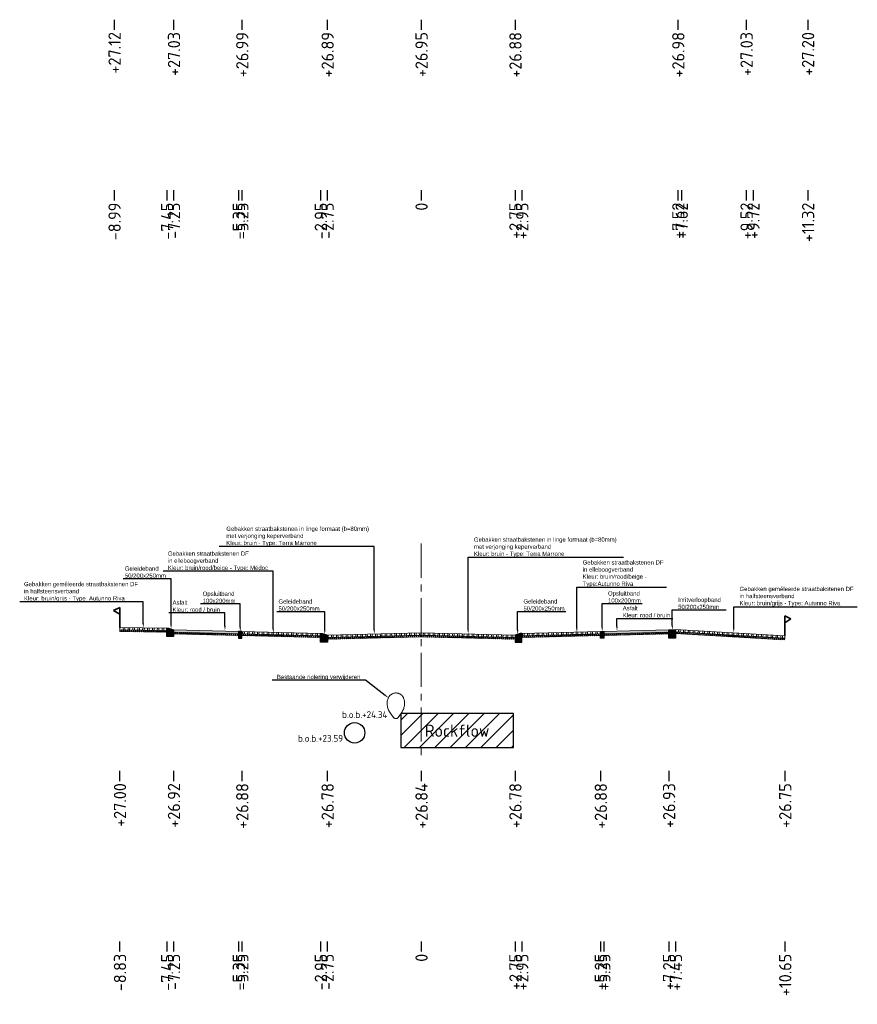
# Model space of a CAD drawing. Header units: metres. Extents: x 198530 to 198748, y 355169 to 355318.
# Tile 27 of 37: x 198684 to 198709, y 355213 to 355242. Entities that reach past the tile are written whole.
import ezdxf
from ezdxf import colors
from ezdxf.entities.mleader import LeaderData, LeaderLine
from ezdxf.math import Vec2, Vec3

# ---------------------------------------------------------------- set-up
doc = ezdxf.new("R2010")
doc.units = ezdxf.units.M
doc.linetypes.add('AM-AS', pattern=[16, 10, -2, 2, -2])
doc.linetypes.add('RI-GWA', pattern=[18.45, 6, -1.8, 1.75, -1.8, 1.75, -1.8, 1.75, -1.8])
doc.layers.get('Defpoints').update_dxf_attribs({"lineweight": 25})
for name, color, linetype, lineweight in [('B-WE-RI-GWA-BESTAANDE RIOLERING', 252, 'RI-GWA', 18), ('C3D-LABELS', 7, 'Continuous', 25), ('N-WE-AM-AS-G', 10, 'AM-AS', 18), ('N-WE-VH-VERHARDING_FUNDERING-G', 7, 'Continuous', 35), ('X-XX-AL-T25', 7, 'Continuous', 25)]:
    doc.layers.add(name, color=color, linetype=linetype, lineweight=lineweight)
for name, color, linetype in [('N-WE-AL-DETAIL-G', 7, 'Continuous'), ('N-WE-RI-DWA-NIEUWE RIOLERING', 7, 'Continuous'), ('N-WE-VH-ROCKFLOW-G', 10, 'Continuous')]:
    doc.layers.add(name, color=color, linetype=linetype)
doc.styles.add('NLCS-ISO', font='NLCS-ISO.ttf')
doc.styles.add('NLCS-ISO-M200-T25', font='NLCS-ISO.ttf', dxfattribs={"height": 0.5})
doc.styles.add('NLCS-ISO-M50-T25', font='NLCS-ISO.ttf', dxfattribs={"height": 0.125})
pattern_1 = [(60, (-3613.88653, -302.51122), (-0.0433012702, 0.025), []), (120, (-3613.88653, -302.51122), (-0.0433012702, -0.025), [])]

# ---------------------------------------------------------------- blocks, each defined once
blk = doc.blocks.new('*U12')
at = {"lineweight": 9}
h = blk.add_hatch(dxfattribs=at)
h.set_pattern_fill('ANSI32', color=252, scale=0.015, angle=47)
h.paths.add_polyline_path([(0, 0), (-2.75, -0.069), (-2.749, -0.139), (0.001, -0.07)])
h = blk.add_hatch(dxfattribs=at)
h.set_pattern_fill('AVH-ASFALT', color=252, scale=0.05, pattern_type=2)
h.set_pattern_definition(pattern_1)
h.paths.add_polyline_path([(0.001, -0.07), (-2.749, -0.139), (-2.749, -0.189), (0.001, -0.12)])
for points in [[(0.001, -0.12), (-2.749, -0.189), (-2.75, -0.069), (0, 0)], [(0.001, -0.07), (-2.749, -0.139)]]:
    blk.add_lwpolyline(points, dxfattribs=at)
at = {"layer": 'Defpoints', "color": 6, "lineweight": 9}
for points in [[(0, 0), (-2.75, -0.069), (-2.749, -0.139), (0.001, -0.07)], [(0.001, -0.07), (-2.749, -0.139), (-2.749, -0.189), (0.001, -0.12)]]:
    blk.add_lwpolyline(points, close=True, dxfattribs=at)
blk = doc.blocks.new('*U14')
at = {"lineweight": 9}
h = blk.add_hatch(dxfattribs=at)
h.set_pattern_fill('ANSI32', color=252, scale=0.015, angle=47)
h.paths.add_polyline_path([(0, 0), (-2.75, -0.069), (-2.749, -0.139), (0.001, -0.07)])
h = blk.add_hatch(dxfattribs=at)
h.set_pattern_fill('AVH-ASFALT', color=252, scale=0.05, pattern_type=2)
h.set_pattern_definition(pattern_1)
h.paths.add_polyline_path([(0.001, -0.07), (-2.749, -0.139), (-2.749, -0.189), (0.001, -0.12)])
for points in [[(0.001, -0.12), (-2.749, -0.189), (-2.75, -0.069), (0, 0)], [(0.001, -0.07), (-2.749, -0.139)]]:
    blk.add_lwpolyline(points, dxfattribs=at)
at = {"layer": 'Defpoints', "color": 6, "lineweight": 9}
for points in [[(0, 0), (-2.75, -0.069), (-2.749, -0.139), (0.001, -0.07)], [(0.001, -0.07), (-2.749, -0.139), (-2.749, -0.189), (0.001, -0.12)]]:
    blk.add_lwpolyline(points, close=True, dxfattribs=at)
blk = doc.blocks.new('Geleideband_5-20x25')
at = {"layer": 'N-WE-AL-DETAIL-G'}
h = blk.add_hatch(color=252, dxfattribs=at)
h.dxf.hatch_style = 1
h.paths.add_polyline_path([(0.2, -0.25), (0, -0.25), (0, 0), (0.05, 0), (0.2, -0.05)])
blk.add_lwpolyline([(0.2, -0.25), (0, -0.25), (0, 0), (0.05, 0), (0.2, -0.05)], close=True)
blk = doc.blocks.new('*U13')
at = {"lineweight": 9}
h = blk.add_hatch(dxfattribs=at)
h.set_pattern_fill('ANSI32', color=252, scale=0.015, angle=47)
h.paths.add_polyline_path([(0, 0), (-2.3, -0.057), (-2.299, -0.127), (0.001, -0.07)])
h = blk.add_hatch(dxfattribs=at)
h.set_pattern_fill('AVH-ASFALT', color=252, scale=0.05, pattern_type=2)
h.set_pattern_definition(pattern_1)
h.paths.add_polyline_path([(0.001, -0.07), (-2.299, -0.127), (-2.299, -0.177), (0.001, -0.12)])
for points in [[(0.001, -0.12), (-2.299, -0.177), (-2.3, -0.057), (0, 0)], [(0.001, -0.07), (-2.299, -0.127)]]:
    blk.add_lwpolyline(points, dxfattribs=at)
at = {"layer": 'Defpoints', "color": 6, "lineweight": 9}
for points in [[(0, 0), (-2.3, -0.057), (-2.299, -0.127), (0.001, -0.07)], [(0.001, -0.07), (-2.299, -0.127), (-2.299, -0.177), (0.001, -0.12)]]:
    blk.add_lwpolyline(points, close=True, dxfattribs=at)
blk = doc.blocks.new('Opsluitband_100x200')
at = {"layer": 'N-WE-AL-DETAIL-G'}
h = blk.add_hatch(color=252, dxfattribs=at)
h.dxf.hatch_style = 1
h.paths.add_polyline_path([(0.1, 0), (0, 0), (0, -0.2), (0.1, -0.2)])
blk.add_lwpolyline([(0, -0.2), (0, 0), (0.1, 0), (0.1, -0.2)], close=True)
blk = doc.blocks.new('*U103')
at = {"lineweight": 9}
h = blk.add_hatch(color=252, dxfattribs=at)
h.dxf.hatch_style = 1
h.paths.add_polyline_path([(0, 0), (-1.9, -0.048), (-1.899, -0.117), (0.001, -0.07)])
h = blk.add_hatch(dxfattribs=at)
h.set_pattern_fill('AVH-ASFALT', color=252, scale=0.05, pattern_type=2)
h.set_pattern_definition(pattern_1)
h.paths.add_polyline_path([(0.001, -0.07), (-1.899, -0.117), (-1.899, -0.167), (0.001, -0.12)])
for points in [[(0.001, -0.12), (-1.899, -0.167), (-1.9, -0.048), (0, 0)], [(0.001, -0.07), (-1.899, -0.117)]]:
    blk.add_lwpolyline(points, dxfattribs=at)
at = {"layer": 'Defpoints', "color": 6, "lineweight": 9}
for points in [[(0, 0), (-1.9, -0.048), (-1.899, -0.117), (0.001, -0.07)], [(0.001, -0.07), (-1.899, -0.117), (-1.899, -0.167), (0.001, -0.12)]]:
    blk.add_lwpolyline(points, close=True, dxfattribs=at)
blk = doc.blocks.new('Inritverloopband_20x25')
at = {"layer": 'N-WE-AL-DETAIL-G'}
h = blk.add_hatch(color=252, dxfattribs=at)
h.dxf.hatch_style = 1
h.paths.add_polyline_path([(0.2, -0.25), (0, -0.25), (0, 0), (0.2, 0)])
blk.add_lwpolyline([(0.2, -0.25), (0, -0.25), (0, 0), (0.2, 0)], close=True)
blk.add_lwpolyline([(0.2, 0), (0.2, 0.01)])
blk = doc.blocks.new('*U43')
at = {"lineweight": 9}
h = blk.add_hatch(dxfattribs=at)
h.set_pattern_fill('ANSI32', color=252, scale=0.015, angle=47)
h.paths.add_polyline_path([(0, 0), (-3.204, -0.08), (-3.204, -0.15), (0.001, -0.07)])
h = blk.add_hatch(dxfattribs=at)
h.set_pattern_fill('AVH-ASFALT', color=252, scale=0.05, pattern_type=2)
h.set_pattern_definition(pattern_1)
h.paths.add_polyline_path([(0.001, -0.07), (-3.204, -0.15), (-3.204, -0.2), (0.001, -0.12)])
for points in [[(0.001, -0.12), (-3.204, -0.2), (-3.205, -0.08), (0, 0)], [(0.001, -0.07), (-3.204, -0.15)]]:
    blk.add_lwpolyline(points, dxfattribs=at)
at = {"layer": 'Defpoints', "color": 6, "lineweight": 9}
for points in [[(0, 0), (-3.204, -0.08), (-3.204, -0.15), (0.001, -0.07)], [(0.001, -0.07), (-3.204, -0.15), (-3.204, -0.2), (0.001, -0.12)]]:
    blk.add_lwpolyline(points, close=True, dxfattribs=at)
blk = doc.blocks.new('OBJ_Grens')
at = {"layer": 'N-WE-VH-VERHARDING_FUNDERING-G'}
for p, q in [((0, 0), (0, 0.586)), ((0, 0.586), (0.179, 0.496)), ((0.179, 0.496), (0, 0.386))]:
    blk.add_line(p, q, dxfattribs=at)
blk = doc.blocks.new('*U44')
at = {"lineweight": 9}
h = blk.add_hatch(dxfattribs=at)
h.set_pattern_fill('ANSI32', color=252, scale=0.015, angle=47)
h.paths.add_polyline_path([(0, 0), (-1.38, -0.034), (-1.379, -0.104), (0.001, -0.07)])
h = blk.add_hatch(dxfattribs=at)
h.set_pattern_fill('AVH-ASFALT', color=252, scale=0.05, pattern_type=2)
h.set_pattern_definition(pattern_1)
h.paths.add_polyline_path([(0.001, -0.07), (-1.379, -0.104), (-1.379, -0.154), (0.001, -0.12)])
for points in [[(0.001, -0.12), (-1.379, -0.154), (-1.38, -0.034), (0, 0)], [(0.001, -0.07), (-1.379, -0.104)]]:
    blk.add_lwpolyline(points, dxfattribs=at)
at = {"layer": 'Defpoints', "color": 6, "lineweight": 9}
for points in [[(0, 0), (-1.38, -0.034), (-1.379, -0.104), (0.001, -0.07)], [(0.001, -0.07), (-1.379, -0.104), (-1.379, -0.154), (0.001, -0.12)]]:
    blk.add_lwpolyline(points, close=True, dxfattribs=at)

msp = doc.modelspace()

# ---------------------------------------------------------------- hatches: boundary and pattern name
at = {"layer": 'N-WE-VH-ROCKFLOW-G'}
h = msp.add_hatch(dxfattribs=at)
h.set_pattern_fill('ANSI31', color=256, scale=0.1)
h.set_pattern_definition([(45, (152.09633, -68.56), (-0.22450640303, 0.22450640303), [])])
h.paths.add_polyline_path([(198695.161, 355220.482), (198698.461, 355220.482), (198698.461, 355221.482), (198695.161, 355221.482)])
h.paths.add_polyline_path([(198695.74, 355220.559), (198697.864, 355220.559), (198697.864, 355221.423), (198695.74, 355221.423)], flags=24)

# ---------------------------------------------------------------- linework, layer by layer
at = {"layer": 'B-WE-RI-GWA-BESTAANDE RIOLERING'}
msp.add_lwpolyline([(198694.953, 355221.356), (198694.853, 355221.499, -0.266628), (198694.8, 355221.949, -0.62829), (198695.246, 355221.929, -0.238625), (198695.184, 355221.499), (198695.083, 355221.356, -0.38881)], format="xyb", close=True, dxfattribs=at)
at = {"layer": 'C3D-LABELS', "color": 7, "linetype": 'Continuous', "lineweight": 25}
for p, q in [((198686.77, 355241.799), (198686.77, 355241.499)), ((198688.51, 355241.799), (198688.51, 355241.499)), ((198690.51, 355241.799), (198690.51, 355241.499)), ((198693.01, 355241.799), (198693.01, 355241.499)), ((198695.76, 355241.799), (198695.76, 355241.499)), ((198698.51, 355241.799), (198698.51, 355241.499)), ((198703.28, 355241.799), (198703.28, 355241.499)), ((198705.28, 355241.799), (198705.28, 355241.499)), ((198707.08, 355241.799), (198707.08, 355241.499)), ((198686.77, 355236.801), (198686.77, 355236.501)), ((198688.31, 355236.801), (198688.31, 355236.501)), ((198688.51, 355236.801), (198688.51, 355236.501)), ((198690.41, 355236.801), (198690.41, 355236.501)), ((198690.51, 355236.801), (198690.51, 355236.501)), ((198692.81, 355236.801), (198692.81, 355236.501)), ((198693.01, 355236.801), (198693.01, 355236.501)), ((198695.76, 355236.801), (198695.76, 355236.501)), ((198698.51, 355236.801), (198698.51, 355236.501)), ((198698.71, 355236.801), (198698.71, 355236.501)), ((198703.28, 355236.801), (198703.28, 355236.501)), ((198703.38, 355236.801), (198703.38, 355236.501)), ((198705.28, 355236.801), (198705.28, 355236.501)), ((198705.48, 355236.801), (198705.48, 355236.501)), ((198707.081, 355236.801), (198707.081, 355236.501)), ((198686.929, 355219.798), (198686.929, 355219.498)), ((198688.509, 355219.798), (198688.509, 355219.498)), ((198690.51, 355219.798), (198690.51, 355219.498)), ((198693.01, 355219.798), (198693.01, 355219.498)), ((198695.76, 355219.798), (198695.76, 355219.498)), ((198698.51, 355219.798), (198698.51, 355219.498)), ((198701.01, 355219.798), (198701.01, 355219.498)), ((198703.01, 355219.798), (198703.01, 355219.498)), ((198706.41, 355219.798), (198706.41, 355219.498)), ((198686.929, 355214.802), (198686.929, 355214.502)), ((198688.31, 355214.802), (198688.31, 355214.502)), ((198688.51, 355214.802), (198688.51, 355214.502)), ((198690.41, 355214.802), (198690.41, 355214.502)), ((198690.51, 355214.802), (198690.51, 355214.502)), ((198692.81, 355214.802), (198692.81, 355214.502)), ((198693.01, 355214.802), (198693.01, 355214.502)), ((198695.76, 355214.802), (198695.76, 355214.502)), ((198698.51, 355214.802), (198698.51, 355214.502)), ((198698.71, 355214.802), (198698.71, 355214.502)), ((198701.01, 355214.802), (198701.01, 355214.502)), ((198701.11, 355214.802), (198701.11, 355214.502)), ((198703.01, 355214.802), (198703.01, 355214.502)), ((198703.21, 355214.802), (198703.21, 355214.502)), ((198706.41, 355214.802), (198706.41, 355214.502))]:
    msp.add_line(p, q, dxfattribs=at)
at = {"layer": 'N-WE-AM-AS-G', "ltscale": 0.1}
msp.add_lwpolyline([(198695.76, 355226.454), (198695.76, 355220.248)], dxfattribs=at)
at = {"layer": 'N-WE-RI-DWA-NIEUWE RIOLERING'}
msp.add_circle((198693.81, 355220.911), 0.3, dxfattribs=at)
at = {"layer": 'N-WE-VH-ROCKFLOW-G'}
msp.add_lwpolyline([(198695.161, 355220.482), (198698.461, 355220.482), (198698.461, 355221.482), (198695.161, 355221.482)], close=True, dxfattribs=at)

# ---------------------------------------------------------------- block references
at = {"layer": 'N-WE-AL-DETAIL-G', "xscale": -1}
for name, p in [('OBJ_Grens', (198686.93, 355223.999)), ('*U103', (198688.511, 355223.929)), ('Opsluitband_100x200', (198690.511, 355223.879)), ('*U13', (198690.511, 355223.879)), ('*U14', (198695.76, 355223.84)), ('Geleideband_5-20x25', (198698.711, 355223.821))]:
    msp.add_blockref(name, p, dxfattribs=at)
at = {"layer": 'N-WE-AL-DETAIL-G'}
for name, p in [('OBJ_Grens', (198706.41, 355223.75)), ('Geleideband_5-20x25', (198688.31, 355223.979)), ('Geleideband_5-20x25', (198692.811, 355223.821)), ('*U12', (198695.76, 355223.84)), ('Inritverloopband_20x25', (198703.01, 355223.929))]:
    msp.add_blockref(name, p, dxfattribs=at)
at = {"layer": 'N-WE-AL-DETAIL-G', "xscale": -1}
for name, p, rotation in [('*U44', (198686.93, 355223.999), 0.5812871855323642), ('*U13', (198698.711, 355223.821), 2.868139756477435)]:
    msp.add_blockref(name, p, dxfattribs=dict(at, rotation=rotation))
at = {"layer": 'N-WE-AL-DETAIL-G'}
for name, p, rotation in [('Opsluitband_100x200', (198701.011, 355223.879), 0.0002486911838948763), ('*U103', (198703.011, 355223.929), 0.0002486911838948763), ('*U43', (198706.41, 355223.75), 355.197466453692)]:
    msp.add_blockref(name, p, dxfattribs=dict(at, rotation=rotation))

# ---------------------------------------------------------------- texts
at = {"layer": 'B-WE-RI-GWA-BESTAANDE RIOLERING', "insert": (198693.444, 355221.544), "char_height": 0.2, "attachment_point": 1, "style": 'NLCS-ISO-M200-T25'}
msp.add_mtext_dynamic_manual_height_columns('b.o.b.+24.34', width=1.70356, gutter_width=2.5, heights=[0.543], dxfattribs=at)
at = {"layer": 'C3D-LABELS', "color": 7, "linetype": 'Continuous', "lineweight": 25, "char_height": 0.36, "attachment_point": 6, "rotation": 90, "style": 'NLCS-ISO'}
for s, insert in [('+27.12', (198686.78, 355241.438)), ('+27.03', (198688.52, 355241.438)), ('+26.99', (198690.52, 355241.438)), ('+26.89', (198693.02, 355241.438)), ('+26.95', (198695.77, 355241.438)), ('+26.88', (198698.52, 355241.438)), ('+26.98', (198703.29, 355241.438)), ('+27.03', (198705.29, 355241.438)), ('+27.20', (198707.09, 355241.438)), ('-8.99', (198686.78, 355236.44)), ('-7.45', (198688.32, 355236.44)), ('-7.25', (198688.52, 355236.44)), ('-5.35', (198690.42, 355236.44)), ('-5.25', (198690.52, 355236.44)), ('-2.95', (198692.82, 355236.44)), ('-2.75', (198693.02, 355236.44)), ('0', (198695.77, 355236.44)), ('+2.75', (198698.52, 355236.44)), ('+2.95', (198698.72, 355236.44)), ('+7.52', (198703.29, 355236.44)), ('+7.62', (198703.39, 355236.44)), ('+9.52', (198705.29, 355236.44)), ('+9.72', (198705.49, 355236.44)), ('+11.32', (198707.091, 355236.44)), ('+27.00', (198686.939, 355219.437)), ('+26.92', (198688.519, 355219.437)), ('+26.88', (198690.52, 355219.437)), ('+26.78', (198693.02, 355219.437)), ('+26.84', (198695.77, 355219.437)), ('+26.78', (198698.52, 355219.437)), ('+26.88', (198701.02, 355219.437)), ('+26.93', (198703.02, 355219.437)), ('+26.75', (198706.42, 355219.437)), ('-8.83', (198686.939, 355214.44)), ('-7.45', (198688.32, 355214.44)), ('-7.25', (198688.52, 355214.44)), ('-5.35', (198690.42, 355214.44)), ('-5.25', (198690.52, 355214.44)), ('-2.95', (198692.82, 355214.44)), ('-2.75', (198693.02, 355214.44)), ('0', (198695.77, 355214.44)), ('+2.75', (198698.52, 355214.44)), ('+2.95', (198698.72, 355214.44)), ('+5.25', (198701.02, 355214.44)), ('+5.35', (198701.12, 355214.44)), ('+7.25', (198703.02, 355214.44)), ('+7.45', (198703.22, 355214.44)), ('+10.65', (198706.42, 355214.44))]:
    msp.add_mtext(s, dxfattribs=dict(at, insert=insert))
at = {"layer": 'N-WE-RI-DWA-NIEUWE RIOLERING', "insert": (198692.153, 355220.849), "char_height": 0.2, "attachment_point": 1, "style": 'NLCS-ISO-M200-T25'}
msp.add_mtext_dynamic_manual_height_columns('b.o.b.+23.59', width=1.70356, gutter_width=2.5, heights=[0.543], dxfattribs=at)
at = {"layer": 'N-WE-VH-ROCKFLOW-G', "insert": (198695.866, 355221.153), "char_height": 0.36, "attachment_point": 1, "style": 'NLCS-ISO'}
msp.add_mtext('Rockflow', dxfattribs=at)

# ---------------------------------------------------------------- leaders
at = {"layer": 'X-XX-AL-T25'}
ml = msp.add_multileader_mtext('Standard', dxfattribs=at)
ml.set_content('{\\fArial|b0|i0|c0|p34;Gebakken straatbakstenen in linge formaat (b=80mm) \\Pmet verjonging keperverband\\PKleur: bruin - Type: Terra Marrone}', color=256, style='NLCS-ISO-M50-T25')
ml.set_leader_properties(color=256, linetype='ByLayer', lineweight=-1)
ml.build(insert=Vec2(0, 0))
ml.multileader.update_dxf_attribs({"text_left_attachment_type": 5, "text_right_attachment_type": 5, "dogleg_length": 0.125, "arrow_head_size": 0.125})
ctx = ml.context
ctx.base_point, ctx.char_height, ctx.arrow_head_size, ctx.landing_gap_size, ctx.plane_origin = Vec3(198690.007, 355226.371), 0.125, 0.125, 0.045, Vec3(198694.904, 355224.153)
ctx.left_attachment, ctx.right_attachment = 5, 5
notes = []
notes.append((ctx, [(1, (1, 1, 0), (198694.385, 355226.371), (-1, 0), 0.125, [(0, [(198694.385, 355223.806)], 0, [])])]))
ctx.mtext.insert, ctx.mtext.flow_direction = Vec3(198690.052, 355226.951), 5
ml = msp.add_multileader_mtext('Standard', dxfattribs=at)
ml.set_content('{\\fArial|b0|i0|c0|p34;Gebakken straatbakstenen in linge formaat (b=80mm) \\Pmet verjonging keperverband\\PKleur: bruin - Type: Terra Marrone}', color=256, style='NLCS-ISO-M50-T25')
ml.set_leader_properties(color=256, linetype='ByLayer', lineweight=-1)
ml.build(insert=Vec2(0, 0))
ml.multileader.update_dxf_attribs({"text_left_attachment_type": 5, "text_right_attachment_type": 5, "dogleg_length": 0.125, "arrow_head_size": 0.125})
ctx = ml.context
ctx.base_point, ctx.char_height, ctx.arrow_head_size, ctx.landing_gap_size, ctx.plane_origin = Vec3(198697.26, 355226.054), 0.125, 0.125, 0.045, Vec3(198697.654, 355224.156)
ctx.left_attachment, ctx.right_attachment = 5, 5
notes.append((ctx, [(0, (1, 1, 0), (198697.135, 355226.054), (1, 0), 0.125, [(0, [(198697.135, 355223.809)], 0, [])])]))
ctx.mtext.insert, ctx.mtext.flow_direction = Vec3(198697.305, 355226.634), 5
ml = msp.add_multileader_mtext('Standard', dxfattribs=at)
ml.set_content('{\\fArial|b0|i0|c0|p34;Gebakken straatbakstenen DF \\Pin elleboogverband\\PKleur: bruin/rood/beige - Type: Médoc}', color=256, style='NLCS-ISO-M50-T25')
ml.set_leader_properties(color=256, linetype='ByLayer', lineweight=-1)
ml.build(insert=Vec2(0, 0))
ml.multileader.update_dxf_attribs({"text_left_attachment_type": 5, "text_right_attachment_type": 5, "dogleg_length": 0.125, "arrow_head_size": 0.125})
ctx = ml.context
ctx.base_point, ctx.char_height, ctx.arrow_head_size, ctx.landing_gap_size, ctx.plane_origin = Vec3(198688.296, 355225.642), 0.125, 0.125, 0.045, Vec3(198691.947, 355224.179)
ctx.left_attachment, ctx.right_attachment = 5, 5
notes.append((ctx, [(1, (1, 1, 0), (198691.428, 355225.642), (-1, 0), 0.125, [(0, [(198691.428, 355223.832)], 0, [])])]))
ctx.mtext.insert, ctx.mtext.flow_direction = Vec3(198688.341, 355226.224), 5
ml = msp.add_multileader_mtext('Standard', dxfattribs=at)
ml.set_content('{\\fArial|b0|i0|c0|p34;Gebakken straatbakstenen DF \\Pin elleboogverband\\PKleur: bruin/rood/beige - \\PType:Autunno Riva}', color=256, style='NLCS-ISO-M50-T25')
ml.set_leader_properties(color=256, linetype='ByLayer', lineweight=-1)
ml.build(insert=Vec2(0, 0))
ml.multileader.update_dxf_attribs({"text_left_attachment_type": 5, "text_right_attachment_type": 5, "dogleg_length": 0.125, "arrow_head_size": 0.125})
ctx = ml.context
ctx.base_point, ctx.char_height, ctx.arrow_head_size, ctx.landing_gap_size, ctx.plane_origin = Vec3(198700.443, 355225.175), 0.125, 0.125, 0.045, Vec3(198700.838, 355224.198)
ctx.left_attachment, ctx.right_attachment = 5, 5
notes.append((ctx, [(0, (1, 1, 0), (198700.318, 355225.175), (1, 0), 0.125, [(0, [(198700.319, 355223.85)], 0, [])])]))
ctx.mtext.insert, ctx.mtext.flow_direction = Vec3(198700.488, 355225.966), 5
ml = msp.add_multileader_mtext('Standard', dxfattribs=at)
ml.set_content('{\\fArial|b0|i0|c0|p34;Geleideband\\P50/200x250mm}', color=256, style='NLCS-ISO-M50-T25')
ml.set_leader_properties(color=256, linetype='ByLayer', lineweight=-1)
ml.build(insert=Vec2(0, 0))
ml.multileader.update_dxf_attribs({"text_left_attachment_type": 5, "text_right_attachment_type": 5, "dogleg_length": 0.125, "arrow_head_size": 0.125})
ctx = ml.context
ctx.base_point, ctx.char_height, ctx.arrow_head_size, ctx.landing_gap_size, ctx.plane_origin = Vec3(198687.035, 355225.422), 0.125, 0.125, 0.045, Vec3(198688.954, 355224.302)
ctx.left_attachment, ctx.right_attachment = 5, 5
notes.append((ctx, [(1, (1, 1, 0), (198688.435, 355225.422), (-1, 0), 0.125, [(0, [(198688.435, 355223.954)], 0, [])])]))
ctx.mtext.insert, ctx.mtext.flow_direction = Vec3(198687.08, 355225.785), 5
ml = msp.add_multileader_mtext('Standard', dxfattribs=at)
ml.set_content('{\\fArial|b0|i0|c0|p34;Gebakken gemêleerde straatbakstenen DF \\Pin halfsteensverband\\PKleur: bruin/grijs - Type: Autunno Riva}', color=256, style='NLCS-ISO-M50-T25')
ml.set_leader_properties(color=256, linetype='ByLayer', lineweight=-1)
ml.build(insert=Vec2(0, 0))
ml.multileader.update_dxf_attribs({"text_left_attachment_type": 5, "text_right_attachment_type": 5, "dogleg_length": 0.125, "arrow_head_size": 0.125})
ctx = ml.context
ctx.base_point, ctx.char_height, ctx.arrow_head_size, ctx.landing_gap_size, ctx.plane_origin = Vec3(198684.083, 355224.745), 0.125, 0.125, 0.045, Vec3(198686.063, 355224.279)
ctx.left_attachment, ctx.right_attachment = 5, 5
notes.append((ctx, [(1, (1, 1, 0), (198687.62, 355224.745), (-1, 0), 0.125, [(0, [(198687.62, 355223.989)], 0, [])])]))
ctx.mtext.insert, ctx.mtext.flow_direction = Vec3(198684.128, 355225.33), 5
ml = msp.add_multileader_mtext('Standard', dxfattribs=at)
ml.set_content('{\\fArial|b0|i0|c0|p34;Opsluitband\\P100x200mm}', color=256, style='NLCS-ISO-M50-T25')
ml.set_leader_properties(color=256, linetype='ByLayer', lineweight=-1)
ml.build(insert=Vec2(0, 0))
ml.multileader.update_dxf_attribs({"text_left_attachment_type": 5, "text_right_attachment_type": 5, "dogleg_length": 0.125, "arrow_head_size": 0.125})
ctx = ml.context
ctx.base_point, ctx.char_height, ctx.arrow_head_size, ctx.landing_gap_size, ctx.plane_origin = Vec3(198689.315, 355224.687), 0.125, 0.125, 0.045, Vec3(198690.98, 355224.226)
ctx.left_attachment, ctx.right_attachment = 5, 5
notes.append((ctx, [(1, (1, 1, 0), (198690.461, 355224.687), (-1, 0), 0.125, [(0, [(198690.461, 355223.879)], 0, [])])]))
ctx.mtext.insert, ctx.mtext.flow_direction = Vec3(198689.36, 355225.048), 5
ml = msp.add_multileader_mtext('Standard', dxfattribs=at)
ml.set_content('{\\fArial|b0|i0|c0|p34;Opsluitband\\P100x200mm}', color=256, style='NLCS-ISO-M50-T25')
ml.set_leader_properties(color=256, linetype='ByLayer', lineweight=-1)
ml.build(insert=Vec2(0, 0))
ml.multileader.update_dxf_attribs({"text_left_attachment_type": 5, "text_right_attachment_type": 5, "dogleg_length": 0.125, "arrow_head_size": 0.125})
ctx = ml.context
ctx.base_point, ctx.char_height, ctx.arrow_head_size, ctx.landing_gap_size, ctx.plane_origin = Vec3(198701.186, 355224.696), 0.125, 0.125, 0.045, Vec3(198701.58, 355224.226)
ctx.left_attachment, ctx.right_attachment = 5, 5
notes.append((ctx, [(0, (1, 1, 0), (198701.061, 355224.696), (1, 0), 0.125, [(0, [(198701.061, 355223.879)], 0, [])])]))
ctx.mtext.insert, ctx.mtext.flow_direction = Vec3(198701.231, 355225.057), 5
ml = msp.add_multileader_mtext('Standard', dxfattribs=at)
ml.set_content('{\\fArial|b0|i0|c0|p34;Gebakken gemêleerde straatbakstenen DF \\Pin halfsteensverband\\PKleur: bruin/grijs - Type: Autunno Riva}', color=256, style='NLCS-ISO-M50-T25')
ml.set_leader_properties(color=256, linetype='ByLayer', lineweight=-1)
ml.build(insert=Vec2(0, 0))
ml.multileader.update_dxf_attribs({"text_left_attachment_type": 5, "text_right_attachment_type": 5, "dogleg_length": 0.125, "arrow_head_size": 0.125})
ctx = ml.context
ctx.base_point, ctx.char_height, ctx.arrow_head_size, ctx.landing_gap_size, ctx.plane_origin = Vec3(198705.038, 355224.605), 0.125, 0.125, 0.045, Vec3(198703.356, 355224.138)
ctx.left_attachment, ctx.right_attachment = 5, 5
notes.append((ctx, [(0, (1, 1, 0), (198704.913, 355224.605), (1, 0), 0.125, [(0, [(198704.913, 355223.848)], 0, [])])]))
ctx.mtext.insert, ctx.mtext.flow_direction = Vec3(198705.083, 355225.189), 5
ml = msp.add_multileader_mtext('Standard', dxfattribs=at)
ml.set_content('{\\fArial|b0|i0|c0|p34;Asfalt\\PKleur: rood / bruin}', color=256, style='NLCS-ISO-M50-T25')
ml.set_leader_properties(color=256, linetype='ByLayer', lineweight=-1)
ml.build(insert=Vec2(0, 0))
ml.multileader.update_dxf_attribs({"text_left_attachment_type": 5, "text_right_attachment_type": 5, "dogleg_length": 0.125, "arrow_head_size": 0.125})
ctx = ml.context
ctx.base_point, ctx.char_height, ctx.arrow_head_size, ctx.landing_gap_size, ctx.plane_origin = Vec3(198688.433, 355224.428), 0.125, 0.125, 0.045, Vec3(198690.531, 355224.278)
ctx.left_attachment, ctx.right_attachment = 5, 5
notes.append((ctx, [(1, (1, 1, 0), (198690.012, 355224.428), (-1, 0), 0.125, [(0, [(198690.012, 355223.913)], 0, [])])]))
ctx.mtext.insert, ctx.mtext.flow_direction = Vec3(198688.478, 355224.79), 5
ml = msp.add_multileader_mtext('Standard', dxfattribs=at)
ml.set_content('{\\fArial|b0|i0|c0|p34;Geleideband\\P50/200x250mm}', color=256, style='NLCS-ISO-M50-T25')
ml.set_leader_properties(color=256, linetype='ByLayer', lineweight=-1)
ml.build(insert=Vec2(0, 0))
ml.multileader.update_dxf_attribs({"text_left_attachment_type": 5, "text_right_attachment_type": 5, "dogleg_length": 0.125, "arrow_head_size": 0.125})
ctx = ml.context
ctx.base_point, ctx.char_height, ctx.arrow_head_size, ctx.landing_gap_size, ctx.plane_origin = Vec3(198691.535, 355224.458), 0.125, 0.125, 0.045, Vec3(198693.455, 355224.144)
ctx.left_attachment, ctx.right_attachment = 5, 5
notes.append((ctx, [(1, (1, 1, 0), (198692.936, 355224.458), (-1, 0), 0.125, [(0, [(198692.936, 355223.796)], 0, [])])]))
ctx.mtext.insert, ctx.mtext.flow_direction = Vec3(198691.58, 355224.82), 5
ml = msp.add_multileader_mtext('Standard', dxfattribs=at)
ml.set_content('{\\fArial|b0|i0|c0|p34;Geleideband\\P50/200x250mm}', color=256, style='NLCS-ISO-M50-T25')
ml.set_leader_properties(color=256, linetype='ByLayer', lineweight=-1)
ml.build(insert=Vec2(0, 0))
ml.multileader.update_dxf_attribs({"text_left_attachment_type": 5, "text_right_attachment_type": 5, "dogleg_length": 0.125, "arrow_head_size": 0.125})
ctx = ml.context
ctx.base_point, ctx.char_height, ctx.arrow_head_size, ctx.landing_gap_size, ctx.plane_origin = Vec3(198698.71, 355224.461), 0.125, 0.125, 0.045, Vec3(198699.104, 355224.147)
ctx.left_attachment, ctx.right_attachment = 5, 5
notes.append((ctx, [(0, (1, 1, 0), (198698.585, 355224.461), (1, 0), 0.125, [(0, [(198698.585, 355223.799)], 0, [])])]))
ctx.mtext.insert, ctx.mtext.flow_direction = Vec3(198698.755, 355224.824), 5
ml = msp.add_multileader_mtext('Standard', dxfattribs=at)
ml.set_content('{\\fArial|b0|i0|c0|p34;Inritverloopband \\P50/200x250mm}', color=256, style='NLCS-ISO-M50-T25')
ml.set_leader_properties(color=256, linetype='ByLayer', lineweight=-1)
ml.build(insert=Vec2(0, 0))
ml.multileader.update_dxf_attribs({"text_left_attachment_type": 5, "text_right_attachment_type": 5, "dogleg_length": 0.125, "arrow_head_size": 0.125})
ctx = ml.context
ctx.base_point, ctx.char_height, ctx.arrow_head_size, ctx.landing_gap_size, ctx.plane_origin = Vec3(198703.239, 355224.509), 0.125, 0.125, 0.045, Vec3(198703.634, 355224.275)
ctx.left_attachment, ctx.right_attachment = 5, 5
notes.append((ctx, [(0, (1, 1, 0), (198703.114, 355224.509), (1, 0), 0.125, [(0, [(198703.114, 355223.927)], 0, [])])]))
ctx.mtext.insert, ctx.mtext.flow_direction = Vec3(198703.284, 355224.87), 5
ml = msp.add_multileader_mtext('Standard', dxfattribs=at)
ml.set_content('{\\fArial|b0|i0|c0|p34;Asfalt\\PKleur: rood / bruin}', color=256, style='NLCS-ISO-M50-T25')
ml.set_leader_properties(color=256, linetype='ByLayer', lineweight=-1)
ml.build(insert=Vec2(0, 0))
ml.multileader.update_dxf_attribs({"text_left_attachment_type": 5, "text_right_attachment_type": 5, "dogleg_length": 0.125, "arrow_head_size": 0.125})
ctx = ml.context
ctx.base_point, ctx.char_height, ctx.arrow_head_size, ctx.landing_gap_size, ctx.plane_origin = Vec3(198701.618, 355224.262), 0.125, 0.125, 0.045, Vec3(198702.013, 355224.246)
ctx.left_attachment, ctx.right_attachment = 5, 5
notes.append((ctx, [(0, (1, 1, 0), (198701.493, 355224.262), (1, 0), 0.125, [(0, [(198701.493, 355223.898)], 0, [])])]))
ctx.mtext.insert, ctx.mtext.flow_direction = Vec3(198701.663, 355224.625), 5
ml = msp.add_multileader_mtext('Standard', dxfattribs=at)
ml.set_content('{\\fArial|b0|i0|c0|p34;Bestaande riolering verwijderen}', color=256, style='NLCS-ISO-M50-T25')
ml.set_leader_properties(color=256, linetype='ByLayer', lineweight=-1)
ml.build(insert=Vec2(0, 0))
ml.multileader.update_dxf_attribs({"text_left_attachment_type": 5, "text_right_attachment_type": 5, "dogleg_length": 0.125, "arrow_head_size": 0.125})
ctx = ml.context
ctx.base_point, ctx.char_height, ctx.arrow_head_size, ctx.landing_gap_size, ctx.plane_origin = Vec3(198691.491, 355222.449), 0.125, 0.125, 0.045, Vec3(198696.145, 355222.135)
ctx.left_attachment, ctx.right_attachment = 5, 5
notes.append((ctx, [(1, (1, 1, 0), (198694.128, 355222.449), (-1, 0), 0.125, [(0, [(198694.809, 355221.932)], 0, [])])]))
ctx.mtext.insert, ctx.mtext.flow_direction = Vec3(198691.536, 355222.611), 5
for ctx, leaders in notes:
    for number, flags, end, landing, length, lines in leaders:
        leader = LeaderData()
        leader.index, (leader.has_last_leader_line, leader.has_dogleg_vector, leader.attachment_direction) = number, flags
        leader.last_leader_point, leader.dogleg_vector, leader.dogleg_length = Vec3(end), Vec3(landing), length
        for number, points, colour, breaks in lines:
            line = LeaderLine()
            line.index, line.vertices, line.color, line.breaks = number, Vec3.list(points), colors.encode_raw_color(colour), breaks
            leader.lines.append(line)
        ctx.leaders.append(leader)

doc.saveas('drawing.dxf')
